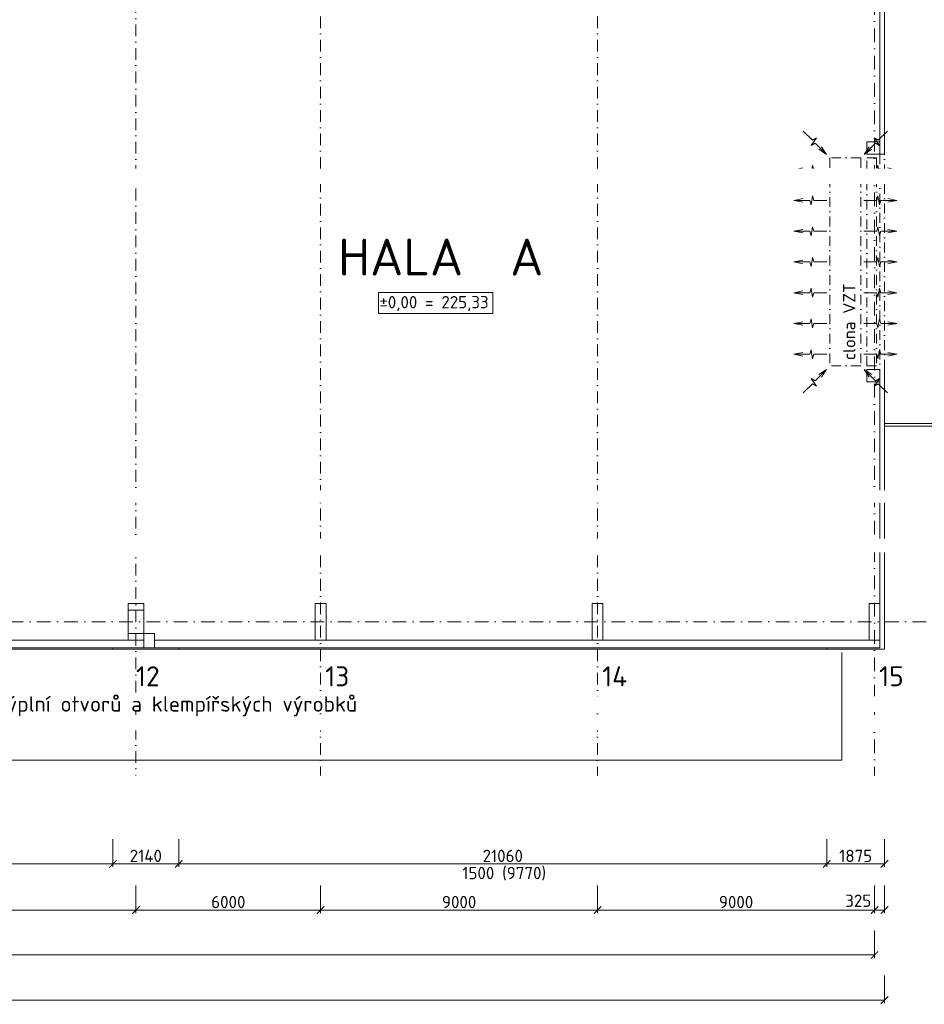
# Model space of a CAD drawing. Header units: millimetres. Extents: x -796345 to 3713765, y -2985421 to 2187451.
# Tile 211 of 256: x 410771 to 440167, y -12435 to 19576. Entities that reach past the tile are written whole.
import ezdxf
from ezdxf import colors
from ezdxf.entities.mleader import LeaderData, LeaderLine
from ezdxf.enums import TextEntityAlignment as Align
from ezdxf.math import Vec2, Vec3

# ---------------------------------------------------------------- set-up
doc = ezdxf.new("R2010")
doc.units = ezdxf.units.MM
doc.header["$PDMODE"] = 1
for name, pattern in [('CENTERX2', [101.6, 63.5, -12.7, 12.7, -12.7]), ('DASHDOT', [25.4, 12.7, -6.35, 0, -6.35]), ('ČERCHOVANÁ', [25.4, 12.7, -6.35, 0, -6.35])]:
    doc.linetypes.add(name, pattern=pattern)
doc.layers.get('Defpoints').update_dxf_attribs({"color": 8})
for name, color, linetype, lineweight in [('___vzt clony', 7, 'Continuous', 5), ('A99_N_koty-200', 5, 'Continuous', 5), ('A99_N_osy', 1, 'CENTERX2', 9), ('A99_N_txt-popis-200', 240, 'Continuous', 5), ('A99_N_txt-popis-50', 240, 'Continuous', 9), ('A99_S_kce-demolice', 30, 'Continuous', 20), ('A99_S_kce-nad-vid', 181, 'DASHDOT', 5), ('A99_S_kce-pohl', 7, 'Continuous', 5), ('A99_S_kce-rez-sil', 7, 'Continuous', 15), ('A99_S_kce-rez-ten', 7, 'Continuous', 9), ('A99_S_osy', 1, 'CENTERX2', 5), ('A99_S_otvory', 7, 'Continuous', 5), ('A99_S_sloupy', 7, 'Continuous', 5)]:
    doc.layers.add(name, color=color, linetype=linetype, lineweight=lineweight)
doc.styles.add('A99_kota', font='isocpeur.ttf', dxfattribs={"height": 2})
doc.styles.add('A99_popis', font='isocpeur.ttf')
doc.styles.add('ad_popis 100', font='isocpeur.ttf', dxfattribs={"height": 200})
doc.linetypes.add('HRANICE1', pattern='A,6.35,-2.54,[133,ltypeshp.shx,S=2.54,R=0,X=-2.54,Y=0],-2.54,25.4', length=36.83)
doc.dimstyles.new('A99_kota_200 new', dxfattribs={"dimscale": 200, "dimtxt": 2, "dimasz": 1.2, "dimexe": 0.5, "dimexo": 1.5, "dimgap": 0.3, "dimtad": 1, "dimdec": 0, "dimzin": 3, "dimdsep": 46, "dimtxsty": 'A99_kota', "dimblk": 'ARCHTICK', "dimcen": 2.5, "dimazin": 2, "dimtfac": 0.75, "dimtdec": 0, "dimtmove": 2, "dimatfit": 0, "dimfxl": 4, "dimfxlon": 1, "dimtolj": 1, "dimtzin": 0, "dimlwd": 5, "dimlwe": 5, "dimarcsym": 0})

# ---------------------------------------------------------------- blocks, each defined once
blk = doc.blocks.new('_ArchTick')
at = {"color": 0, "linetype": 'ByBlock', "const_width": 0.15}
blk.add_lwpolyline([(-0.5, -0.5), (0.5, 0.5)], dxfattribs=at)
blk = doc.blocks.new('*D242')
at = {"layer": 'A99_N_koty-200', "color": 0, "lineweight": 5, "transparency": 16777216}
for p, q in [((299460, -11502), (299460, -12402)), ((438875, -11502), (438875, -12402)), ((299460, -12302), (438875, -12302))]:
    blk.add_line(p, q, dxfattribs=at)
at = {"layer": 'Defpoints', "color": 0, "lineweight": 0, "transparency": 16777216}
for p in [(299460, -890), (438875, -890), (438875, -12302)]:
    blk.add_point(p, dxfattribs=at)
at = {"layer": 'A99_N_koty-200', "color": 0, "lineweight": 5, "transparency": 16777216, "xscale": 240, "yscale": 240, "zscale": 240, "rotation": 180}
blk.add_blockref('_ArchTick', (299460, -12302), dxfattribs=at)
at = {"layer": 'A99_N_koty-200', "color": 0, "lineweight": 5, "transparency": 16777216, "xscale": 240, "yscale": 240, "zscale": 240}
blk.add_blockref('_ArchTick', (438875, -12302), dxfattribs=at)
at = {"layer": 'A99_N_koty-200', "color": 0, "transparency": 16777216, "insert": (369167, -12042), "char_height": 400, "attachment_point": 5, "style": 'A99_kota'}
blk.add_mtext('\\A1;139415', dxfattribs=at)
blk = doc.blocks.new('*D277')
at = {"layer": 'A99_N_koty-200', "color": 0, "lineweight": 5, "transparency": 16777216}
for p, q in [((402550, -8570), (402550, -9470)), ((414550, -8570), (414550, -9470)), ((402550, -9370), (414550, -9370))]:
    blk.add_line(p, q, dxfattribs=at)
at = {"layer": 'Defpoints', "color": 0, "lineweight": 0, "transparency": 16777216}
for p in [(414550, -5085), (402550, -6495), (414550, -9370)]:
    blk.add_point(p, dxfattribs=at)
at = {"layer": 'A99_N_koty-200', "color": 0, "lineweight": 5, "transparency": 16777216, "xscale": 240, "yscale": 240, "zscale": 240, "rotation": 180}
blk.add_blockref('_ArchTick', (402550, -9370), dxfattribs=at)
at = {"layer": 'A99_N_koty-200', "color": 0, "lineweight": 5, "transparency": 16777216, "xscale": 240, "yscale": 240, "zscale": 240}
blk.add_blockref('_ArchTick', (414550, -9370), dxfattribs=at)
at = {"layer": 'A99_N_koty-200', "color": 0, "transparency": 16777216, "insert": (408550, -9110), "char_height": 400, "attachment_point": 5, "style": 'A99_kota'}
blk.add_mtext('\\A1;12000', dxfattribs=at)
blk = doc.blocks.new('*D278')
at = {"layer": 'A99_N_koty-200', "color": 0, "lineweight": 5, "transparency": 16777216}
for p, q in [((414550, -8570), (414550, -9470)), ((420550, -8570), (420550, -9470)), ((414550, -9370), (420550, -9370))]:
    blk.add_line(p, q, dxfattribs=at)
at = {"layer": 'Defpoints', "color": 0, "lineweight": 0, "transparency": 16777216}
for p in [(414550, -5085), (420550, -5085), (420550, -9370)]:
    blk.add_point(p, dxfattribs=at)
at = {"layer": 'A99_N_koty-200', "color": 0, "lineweight": 5, "transparency": 16777216, "xscale": 240, "yscale": 240, "zscale": 240, "rotation": 180}
blk.add_blockref('_ArchTick', (414550, -9370), dxfattribs=at)
at = {"layer": 'A99_N_koty-200', "color": 0, "lineweight": 5, "transparency": 16777216, "xscale": 240, "yscale": 240, "zscale": 240}
blk.add_blockref('_ArchTick', (420550, -9370), dxfattribs=at)
at = {"layer": 'A99_N_koty-200', "color": 0, "transparency": 16777216, "insert": (417550, -9110), "char_height": 400, "attachment_point": 5, "style": 'A99_kota'}
blk.add_mtext('\\A1;6000', dxfattribs=at)
blk = doc.blocks.new('*D279')
at = {"layer": 'A99_N_koty-200', "color": 0, "lineweight": 5, "transparency": 16777216}
for p, q in [((420550, -8570), (420550, -9470)), ((429550, -8570), (429550, -9470)), ((420550, -9370), (429550, -9370))]:
    blk.add_line(p, q, dxfattribs=at)
at = {"layer": 'Defpoints', "color": 0, "lineweight": 0, "transparency": 16777216}
for p in [(420550, -5085), (429550, -5085), (429550, -9370)]:
    blk.add_point(p, dxfattribs=at)
at = {"layer": 'A99_N_koty-200', "color": 0, "lineweight": 5, "transparency": 16777216, "xscale": 240, "yscale": 240, "zscale": 240, "rotation": 180}
blk.add_blockref('_ArchTick', (420550, -9370), dxfattribs=at)
at = {"layer": 'A99_N_koty-200', "color": 0, "lineweight": 5, "transparency": 16777216, "xscale": 240, "yscale": 240, "zscale": 240}
blk.add_blockref('_ArchTick', (429550, -9370), dxfattribs=at)
at = {"layer": 'A99_N_koty-200', "color": 0, "transparency": 16777216, "insert": (425050, -9110), "char_height": 400, "attachment_point": 5, "style": 'A99_kota'}
blk.add_mtext('\\A1;9000', dxfattribs=at)
blk = doc.blocks.new('*D280')
at = {"layer": 'A99_N_koty-200', "color": 0, "lineweight": 5, "transparency": 16777216}
for p, q in [((429550, -8570), (429550, -9470)), ((438550, -8570), (438550, -9470)), ((429550, -9370), (438550, -9370))]:
    blk.add_line(p, q, dxfattribs=at)
at = {"layer": 'Defpoints', "color": 0, "lineweight": 0, "transparency": 16777216}
for p in [(429550, -5085), (438550, -5085), (438550, -9370)]:
    blk.add_point(p, dxfattribs=at)
at = {"layer": 'A99_N_koty-200', "color": 0, "lineweight": 5, "transparency": 16777216, "xscale": 240, "yscale": 240, "zscale": 240, "rotation": 180}
blk.add_blockref('_ArchTick', (429550, -9370), dxfattribs=at)
at = {"layer": 'A99_N_koty-200', "color": 0, "lineweight": 5, "transparency": 16777216, "xscale": 240, "yscale": 240, "zscale": 240}
blk.add_blockref('_ArchTick', (438550, -9370), dxfattribs=at)
at = {"layer": 'A99_N_koty-200', "color": 0, "transparency": 16777216, "insert": (434050, -9110), "char_height": 400, "attachment_point": 5, "style": 'A99_kota'}
blk.add_mtext('\\A1;9000', dxfattribs=at)
blk = doc.blocks.new('*D281')
at = {"layer": 'A99_N_koty-200', "color": 0, "lineweight": 5, "transparency": 16777216}
for p, q in [((300000, -10030), (300000, -10930)), ((438550, -10030), (438550, -10930)), ((300000, -10830), (438550, -10830))]:
    blk.add_line(p, q, dxfattribs=at)
at = {"layer": 'Defpoints', "color": 0, "lineweight": 0, "transparency": 16777216}
for p in [(300000, -5085), (438550, -5085), (438550, -10830)]:
    blk.add_point(p, dxfattribs=at)
at = {"layer": 'A99_N_koty-200', "color": 0, "lineweight": 5, "transparency": 16777216, "xscale": 240, "yscale": 240, "zscale": 240, "rotation": 180}
blk.add_blockref('_ArchTick', (300000, -10830), dxfattribs=at)
at = {"layer": 'A99_N_koty-200', "color": 0, "lineweight": 5, "transparency": 16777216, "xscale": 240, "yscale": 240, "zscale": 240}
blk.add_blockref('_ArchTick', (438550, -10830), dxfattribs=at)
at = {"layer": 'A99_N_koty-200', "color": 0, "transparency": 16777216, "insert": (369275, -10570), "char_height": 400, "attachment_point": 5, "style": 'A99_kota'}
blk.add_mtext('\\A1;138550', dxfattribs=at)
blk = doc.blocks.new('*D289')
at = {"layer": 'A99_N_koty-200', "color": 0, "lineweight": 5, "transparency": 16777216}
for p, q in [((403300, -7070), (403300, -7970)), ((413800, -7070), (413800, -7970)), ((403300, -7870), (413800, -7870))]:
    blk.add_line(p, q, dxfattribs=at)
at = {"layer": 'Defpoints', "color": 0, "lineweight": 0, "transparency": 16777216}
for p in [(403300, -1132), (413800, -1132), (413800, -7870)]:
    blk.add_point(p, dxfattribs=at)
at = {"layer": 'A99_N_koty-200', "color": 0, "lineweight": 5, "transparency": 16777216, "xscale": 240, "yscale": 240, "zscale": 240, "rotation": 180}
blk.add_blockref('_ArchTick', (403300, -7870), dxfattribs=at)
at = {"layer": 'A99_N_koty-200', "color": 0, "lineweight": 5, "transparency": 16777216, "xscale": 240, "yscale": 240, "zscale": 240}
blk.add_blockref('_ArchTick', (413800, -7870), dxfattribs=at)
at = {"layer": 'A99_N_koty-200', "color": 0, "transparency": 16777216, "insert": (408550, -7610), "char_height": 400, "attachment_point": 5, "style": 'A99_kota'}
blk.add_mtext('\\A1;10500', dxfattribs=at)
blk = doc.blocks.new('*D290')
at = {"layer": 'A99_N_koty-200', "color": 0, "lineweight": 5, "transparency": 16777216}
for p, q in [((413800, -7070), (413800, -7970)), ((415940, -7070), (415940, -7970)), ((413800, -7870), (415940, -7870))]:
    blk.add_line(p, q, dxfattribs=at)
at = {"layer": 'Defpoints', "color": 0, "lineweight": 0, "transparency": 16777216}
for p in [(415940, -890), (413800, -1132), (415940, -7870)]:
    blk.add_point(p, dxfattribs=at)
at = {"layer": 'A99_N_koty-200', "color": 0, "lineweight": 5, "transparency": 16777216, "xscale": 240, "yscale": 240, "zscale": 240, "rotation": 180}
blk.add_blockref('_ArchTick', (413800, -7870), dxfattribs=at)
at = {"layer": 'A99_N_koty-200', "color": 0, "lineweight": 5, "transparency": 16777216, "xscale": 240, "yscale": 240, "zscale": 240}
blk.add_blockref('_ArchTick', (415940, -7870), dxfattribs=at)
at = {"layer": 'A99_N_koty-200', "color": 0, "transparency": 16777216, "insert": (414870, -7610), "char_height": 400, "attachment_point": 5, "style": 'A99_kota'}
blk.add_mtext('\\A1;2140', dxfattribs=at)
blk = doc.blocks.new('*D323')
at = {"layer": 'A99_N_koty-200', "color": 0, "lineweight": 5, "transparency": 16777216}
for p, q in [((437000, -7070), (437000, -7970)), ((438875, -7070), (438875, -7970)), ((438875, -7870), (437000, -7870))]:
    blk.add_line(p, q, dxfattribs=at)
at = {"layer": 'Defpoints', "color": 0, "lineweight": 0, "transparency": 16777216}
for p in [(437000, -890), (438875, -890), (437000, -7870)]:
    blk.add_point(p, dxfattribs=at)
at = {"layer": 'A99_N_koty-200', "color": 0, "lineweight": 5, "transparency": 16777216, "xscale": 240, "yscale": 240, "zscale": 240, "rotation": 180}
blk.add_blockref('_ArchTick', (437000, -7870), dxfattribs=at)
at = {"layer": 'A99_N_koty-200', "color": 0, "lineweight": 5, "transparency": 16777216, "xscale": 240, "yscale": 240, "zscale": 240}
blk.add_blockref('_ArchTick', (438875, -7870), dxfattribs=at)
at = {"layer": 'A99_N_koty-200', "color": 0, "transparency": 16777216, "insert": (437937.5, -7610), "char_height": 400, "attachment_point": 5, "style": 'A99_kota'}
blk.add_mtext('\\A1;1875', dxfattribs=at)
blk = doc.blocks.new('*D324')
at = {"layer": 'A99_N_koty-200', "color": 0, "lineweight": 5, "transparency": 16777216}
for p, q in [((415940, -7070), (415940, -7970)), ((437000, -7070), (437000, -7970)), ((437000, -7870), (415940, -7870))]:
    blk.add_line(p, q, dxfattribs=at)
at = {"layer": 'Defpoints', "color": 0, "lineweight": 0, "transparency": 16777216}
for p in [(437000, -890), (415940, -1132), (415940, -7870)]:
    blk.add_point(p, dxfattribs=at)
at = {"layer": 'A99_N_koty-200', "color": 0, "lineweight": 5, "transparency": 16777216, "xscale": 240, "yscale": 240, "zscale": 240, "rotation": 180}
blk.add_blockref('_ArchTick', (415940, -7870), dxfattribs=at)
at = {"layer": 'A99_N_koty-200', "color": 0, "lineweight": 5, "transparency": 16777216, "xscale": 240, "yscale": 240, "zscale": 240}
blk.add_blockref('_ArchTick', (437000, -7870), dxfattribs=at)
at = {"layer": 'A99_N_koty-200', "color": 0, "transparency": 16777216, "insert": (426470, -7610), "char_height": 400, "attachment_point": 5, "style": 'A99_kota'}
blk.add_mtext('\\A1;21060', dxfattribs=at)
blk = doc.blocks.new('*D325')
at = {"layer": 'A99_N_koty-200', "color": 0, "lineweight": 5, "transparency": 16777216}
for p, q in [((438550, -8570), (438550, -9470)), ((438875, -8570), (438875, -9470)), ((438550, -9370), (438875, -9370))]:
    blk.add_line(p, q, dxfattribs=at)
at = {"layer": 'Defpoints', "color": 0, "lineweight": 0, "transparency": 16777216}
for p in [(438550, -890), (438875, -890), (438875, -9370)]:
    blk.add_point(p, dxfattribs=at)
at = {"layer": 'A99_N_koty-200', "color": 0, "lineweight": 5, "transparency": 16777216, "xscale": 240, "yscale": 240, "zscale": 240, "rotation": 180}
blk.add_blockref('_ArchTick', (438550, -9370), dxfattribs=at)
at = {"layer": 'A99_N_koty-200', "color": 0, "lineweight": 5, "transparency": 16777216, "xscale": 240, "yscale": 240, "zscale": 240}
blk.add_blockref('_ArchTick', (438875, -9370), dxfattribs=at)
at = {"layer": 'A99_N_koty-200', "color": 0, "transparency": 16777216, "insert": (438020, -9070), "char_height": 400, "attachment_point": 5, "style": 'A99_kota'}
blk.add_mtext('\\A1;325', dxfattribs=at)

msp = doc.modelspace()

# ---------------------------------------------------------------- linework, layer by layer
at = {"layer": '___vzt clony'}
for p, q in [((436229.9, 15956.8), (436528.7, 15658)), ((436489.4, 15490.4), (436659.8, 15733.7)), ((436528.7, 15658), (436659.8, 15733.7)), ((438710.6, 15490.4), (438540.2, 15733.7)), ((438671.3, 15658), (438540.2, 15733.7)), ((438970.1, 15956.8), (438671.3, 15658)), ((436620.6, 15566.1), (436489.4, 15490.4)), ((436620.6, 15566.1), (436988.3, 15198.4)), ((436988.3, 15198.4), (436822.8, 15446.6)), ((438579.4, 15566.1), (438211.7, 15198.4)), ((438211.7, 15198.4), (438377.2, 15446.6)), ((438579.4, 15566.1), (438710.6, 15490.4)), ((436988.3, 15198.4), (436740.1, 15363.9)), ((438211.7, 15198.4), (438459.9, 15363.9)), ((436620.6, 7833.9), (436988.3, 8201.6)), ((436988.3, 8201.6), (436740.1, 8036.1)), ((436988.3, 8201.6), (436822.8, 7953.4)), ((438579.4, 7833.9), (438211.7, 8201.6)), ((438211.7, 8201.6), (438459.9, 8036.1)), ((438211.7, 8201.6), (438377.2, 7953.4)), ((436229.9, 7443.2), (436528.7, 7742)), ((436489.4, 7909.6), (436659.8, 7666.3)), ((436620.6, 7833.9), (436489.4, 7909.6)), ((436528.7, 7742), (436659.8, 7666.3)), ((438710.6, 7909.6), (438540.2, 7666.3)), ((438671.3, 7742), (438540.2, 7666.3)), ((438579.4, 7833.9), (438710.6, 7909.6)), ((438970.1, 7443.2), (438671.3, 7742))]:
    msp.add_line(p, q, dxfattribs=at)
at = {"layer": '___vzt clony', "linetype": 'ČERCHOVANÁ', "ltscale": 25}
for p, q in [((438100, 15080), (437100, 15080)), ((437100, 15080), (437100, 8320)), ((438100, 15080), (438100, 8320)), ((438100, 8320), (437100, 8320))]:
    msp.add_line(p, q, dxfattribs=at)
at = {"layer": '___vzt clony', "ltscale": 0.5}
for p, q in [((435927.5, 14700), (436220, 14758.5)), ((436486.7, 14553.7), (436538.3, 14846.2)), ((436577.5, 14700), (436538.3, 14846.2)), ((438622.5, 14700), (438661.7, 14846.2)), ((438713.3, 14553.7), (438661.7, 14846.2)), ((439272.5, 14700), (438980, 14758.5)), ((436447.5, 14700), (435927.5, 14700)), ((435927.5, 14700), (436220, 14641.5)), ((436447.5, 14700), (436486.7, 14553.7)), ((437000, 14700), (436577.5, 14700)), ((438200, 14700), (438622.5, 14700)), ((438752.5, 14700), (438713.3, 14553.7)), ((438752.5, 14700), (439272.5, 14700)), ((439272.5, 14700), (438980, 14641.5)), ((436486.7, 13553.7), (436538.3, 13846.2)), ((436577.5, 13700), (436538.3, 13846.2)), ((438622.5, 13700), (438661.7, 13846.2)), ((438713.3, 13553.7), (438661.7, 13846.2)), ((435927.5, 13700), (436220, 13758.5)), ((436447.5, 13700), (435927.5, 13700)), ((435927.5, 13700), (436220, 13641.5)), ((436447.5, 13700), (436486.7, 13553.7)), ((437000, 13700), (436577.5, 13700)), ((438200, 13700), (438622.5, 13700)), ((438752.5, 13700), (438713.3, 13553.7)), ((438752.5, 13700), (439272.5, 13700)), ((439272.5, 13700), (438980, 13758.5)), ((439272.5, 13700), (438980, 13641.5)), ((436486.7, 12553.7), (436538.3, 12846.2)), ((436577.5, 12700), (436538.3, 12846.2)), ((438622.5, 12700), (438661.7, 12846.2)), ((438713.3, 12553.7), (438661.7, 12846.2)), ((435927.5, 12700), (436220, 12758.5)), ((436447.5, 12700), (435927.5, 12700)), ((435927.5, 12700), (436220, 12641.5)), ((436447.5, 12700), (436486.7, 12553.7)), ((437000, 12700), (436577.5, 12700)), ((438200, 12700), (438622.5, 12700)), ((438752.5, 12700), (438713.3, 12553.7)), ((438752.5, 12700), (439272.5, 12700)), ((439272.5, 12700), (438980, 12758.5)), ((439272.5, 12700), (438980, 12641.5)), ((436486.7, 11553.7), (436538.3, 11846.2)), ((436577.5, 11700), (436538.3, 11846.2)), ((438622.5, 11700), (438661.7, 11846.2)), ((438713.3, 11553.7), (438661.7, 11846.2)), ((435927.5, 11700), (436220, 11758.5)), ((436447.5, 11700), (435927.5, 11700)), ((435927.5, 11700), (436220, 11641.5)), ((436447.5, 11700), (436486.7, 11553.7)), ((437000, 11700), (436577.5, 11700)), ((438200, 11700), (438622.5, 11700)), ((438752.5, 11700), (438713.3, 11553.7)), ((438752.5, 11700), (439272.5, 11700)), ((439272.5, 11700), (438980, 11758.5)), ((439272.5, 11700), (438980, 11641.5)), ((435927.5, 10700), (436220, 10758.5)), ((436447.5, 10700), (435927.5, 10700)), ((435927.5, 10700), (436220, 10641.5)), ((436447.5, 10700), (436486.7, 10846.3)), ((436486.7, 10846.3), (436538.3, 10553.8)), ((436577.5, 10700), (436538.3, 10553.8)), ((437000, 10700), (436577.5, 10700)), ((438200, 10700), (438622.5, 10700)), ((438622.5, 10700), (438661.7, 10553.8)), ((438713.3, 10846.3), (438661.7, 10553.8)), ((438752.5, 10700), (438713.3, 10846.3)), ((438752.5, 10700), (439272.5, 10700)), ((439272.5, 10700), (438980, 10758.5)), ((439272.5, 10700), (438980, 10641.5)), ((435927.5, 9700), (436220, 9758.5)), ((436447.5, 9700), (435927.5, 9700)), ((435927.5, 9700), (436220, 9641.5)), ((436447.5, 9700), (436486.7, 9846.3)), ((436486.7, 9846.3), (436538.3, 9553.8)), ((436577.5, 9700), (436538.3, 9553.8)), ((437000, 9700), (436577.5, 9700)), ((438200, 9700), (438622.5, 9700)), ((438622.5, 9700), (438661.7, 9553.8)), ((438713.3, 9846.3), (438661.7, 9553.8)), ((438752.5, 9700), (438713.3, 9846.3)), ((438752.5, 9700), (439272.5, 9700)), ((439272.5, 9700), (438980, 9758.5)), ((439272.5, 9700), (438980, 9641.5)), ((435927.5, 8700), (436220, 8758.5)), ((436447.5, 8700), (435927.5, 8700)), ((435927.5, 8700), (436220, 8641.5)), ((436447.5, 8700), (436486.7, 8846.3)), ((436486.7, 8846.3), (436538.3, 8553.8)), ((436577.5, 8700), (436538.3, 8553.8)), ((437000, 8700), (436577.5, 8700)), ((438200, 8700), (438622.5, 8700)), ((438622.5, 8700), (438661.7, 8553.8)), ((438713.3, 8846.3), (438661.7, 8553.8)), ((438752.5, 8700), (438713.3, 8846.3)), ((438752.5, 8700), (439272.5, 8700)), ((439272.5, 8700), (438980, 8758.5)), ((439272.5, 8700), (438980, 8641.5))]:
    msp.add_line(p, q, dxfattribs=at)
at = {"layer": '___vzt clony', "ltscale": 2}
for points in [[(438300, 15200), (438300, 15600), (438725.5, 15600), (438725.5, 15200)], [(438300, 8200), (438300, 7800), (438725.5, 7800), (438725.5, 8200)]]:
    msp.add_lwpolyline(points, close=True, dxfattribs=at)
at = {"layer": '___vzt clony', "linetype": 'ČERCHOVANÁ', "ltscale": 25}
msp.add_lwpolyline([(438300, 15080), (438614.1, 15080), (438614.1, 8320), (438300, 8320)], close=True, dxfattribs=at)
at = {"layer": 'A99_N_koty-200', "lineweight": 9}
msp.add_lwpolyline([(422430, 10710), (426150, 10710), (426150, 10025), (422430, 10025)], close=True, dxfattribs=at)
at = {"layer": 'A99_N_osy', "linetype": 'DASHDOT', "ltscale": 35}
for p, q in [((438550, 100200), (438550, -5085)), ((487349.6, 0), (296400, 0))]:
    msp.add_line(p, q, dxfattribs=at)
at = {"layer": 'A99_S_kce-nad-vid', "linetype": 'ČERCHOVANÁ', "ltscale": 25}
for p, q in [((438725.5, 15200), (438725.5, 8200)), ((438875, 8200), (438875.5, 15200))]:
    msp.add_line(p, q, dxfattribs=at)
at = {"layer": 'A99_S_kce-pohl'}
for p, q in [((402800, -600), (414300, -600)), ((415150, -600), (438630, -600))]:
    msp.add_line(p, q, dxfattribs=at)
at = {"layer": 'A99_S_kce-rez-sil'}
for p, q in [((438875.5, 15200), (438875.5, 26650)), ((438725.5, 15200), (438725.5, 26350)), ((438725.5, 15200), (438875.5, 15200)), ((438725.5, -200), (438725.5, 8200)), ((438875, -890), (438875, 8200)), ((438725.5, -600), (438725.5, -850))]:
    msp.add_line(p, q, dxfattribs=at)
at = {"layer": 'A99_S_kce-rez-ten', "lineweight": 9, "ltscale": 2}
for points in [[(446334.9, 3346), (446334.9, 3346), (446334.9, 6445.7), (438880, 6445.7), (438880, 6445.7)], [(438880, 6365.7), (438880, 6365.7), (446254.9, 6365.7), (446254.9, 3280), (446254.9, 3280)]]:
    msp.add_lwpolyline(points, dxfattribs=at)
at = {"layer": 'A99_S_kce-rez-ten', "linetype": 'ByBlock', "lineweight": 9, "ltscale": 2}
msp.add_lwpolyline([(438375, 600), (438725, 600), (438725, -600), (438375, -600)], close=True, dxfattribs=at)
at = {"layer": 'A99_S_osy', "linetype": 'DASHDOT', "lineweight": 5, "ltscale": 30}
for p, q in [((414550, 100200), (414550, -5085)), ((420550, -5085), (420550, 27821.7)), ((429550, -5085), (429550, 27821.7))]:
    msp.add_line(p, q, dxfattribs=at)
at = {"layer": 'A99_S_otvory', "color": 30, "lineweight": 20}
for p, q in [((403300, -850), (413800, -850)), ((413800, -890), (403300, -890)), ((413800, -850), (415050, -850)), ((413800, -850), (413800, -890)), ((413800, -890), (415200, -890)), ((415050, -850), (438725.5, -850)), ((438875, -890), (415200, -890)), ((415940, -850), (415940, -890)), ((437000, -850), (437000, -890))]:
    msp.add_line(p, q, dxfattribs=at)
at = {"layer": 'A99_S_sloupy', "linetype": 'Continuous', "ltscale": 2}
msp.add_lwpolyline([(414800, -600), (414300, -600), (414300, 600), (414800, 600)], close=True, dxfattribs=at)
at = {"layer": 'A99_S_sloupy', "linetype": 'Continuous', "lineweight": 20, "ltscale": 2}
for points in [[(414800, 600), (414300, 600), (414300, 380), (414800, 380)], [(420375, 600), (420725, 600), (420725, -600), (420375, -600)], [(429375, 600), (429725, 600), (429725, -600), (429375, -600)], [(438375, 600), (438725, 600), (438725, -600), (438375, -600)], [(414800, -600), (414300, -600), (414300, -380), (414800, -380)]]:
    msp.add_lwpolyline(points, close=True, dxfattribs=at)

# ---------------------------------------------------------------- texts
at = {"layer": 'A99_N_koty-200', "style": 'A99_kota'}
msp.add_text('clona VZT', height=400, rotation=90, dxfattribs=at).set_placement((437927.5, 9757.5), align=Align.CENTER)
msp.add_text('±0,00 = 225,33', height=400, dxfattribs=at).set_placement((422461.6, 10192.9))
msp.add_text('1500 (9770)', height=400, dxfattribs=at).set_placement((426515.2, -8367.2), align=Align.CENTER)
at = {"layer": 'A99_N_txt-popis-200', "lineweight": 9, "ltscale": 5, "style": 'ad_popis 100'}
msp.add_text('HALA  A', height=1200, dxfattribs=at).set_placement((421120, 11260))
at = {"layer": 'A99_N_txt-popis-200', "color": 1, "lineweight": 0, "char_height": 650, "attachment_point": 1, "style": 'ad_popis 100'}
for s, insert in [('12', (414550, -1446.5)), ('13', (420700, -1446.5)), ('14', (429700, -1446.5)), ('15', (438700, -1443.3))]:
    msp.add_mtext_dynamic_manual_height_columns(s, width=832.5, gutter_width=1000, heights=[0], dxfattribs=dict(at, insert=insert))

# ---------------------------------------------------------------- dimensions: what is measured, and where the dimension line sits
at = {"layer": 'A99_N_koty-200'}
for base, p1, p2, picture, middle in [((438875, -12302.1), (299460, -890), (438875, -890), '*D242', (369167.5, -12042.1)), ((415940, -7870), (413800, -1131.6), (415940, -890), '*D290', (414870, -7610)), ((413800, -7870), (403300, -1131.6), (413800, -1131.6), '*D289', (408550, -7610)), ((438550, -10830), (300000, -5085), (438550, -5085), '*D281', (369275, -10570)), ((414550, -9370), (402550, -6495), (414550, -5085), '*D277', (408550, -9110)), ((420550, -9370), (414550, -5085), (420550, -5085), '*D278', (417550, -9110)), ((429550, -9370), (420550, -5085), (429550, -5085), '*D279', (425050, -9110)), ((438550, -9370), (429550, -5085), (438550, -5085), '*D280', (434050, -9110))]:
    dim = msp.add_linear_dim(base=base, p1=p1, p2=p2, dimstyle='A99_kota_200 new', override={"dimscale": 0, "dimtix": 1, "dimtofl": 1, "dimtmove": 1, "dimatfit": 1}, dxfattribs=at)
    dim.commit()
    dim.dimension.update_dxf_attribs({"geometry": picture, "text_midpoint": middle})
for base, p1, p2, picture, middle in [((415940, -7870), (437000, -890), (415940, -1131.6), '*D324', (426470, -7610)), ((437000, -7870), (438875, -890), (437000, -890), '*D323', (437937.5, -7610))]:
    dim = msp.add_linear_dim(base=base, p1=p1, p2=p2, angle=180, dimstyle='A99_kota_200 new', override={"dimscale": 0, "dimtix": 1, "dimtofl": 1, "dimtmove": 1, "dimatfit": 1}, dxfattribs=at)
    dim.commit()
    dim.dimension.update_dxf_attribs({"geometry": picture, "text_midpoint": middle})
dim = msp.add_linear_dim(base=(438875, -9370), p1=(438550, -890), p2=(438875, -890), dimstyle='A99_kota_200 new', override={"dimscale": 0, "dimtix": 1, "dimtofl": 1, "dimtmove": 2, "dimatfit": 3}, dxfattribs=at)
dim.commit()
dim.dimension.update_dxf_attribs({"geometry": '*D325', "text_midpoint": (438020, -9070), "dimtype": 128})

# ---------------------------------------------------------------- leaders
at = {"layer": 'A99_N_txt-popis-50', "lineweight": 9}
ml = msp.add_multileader_mtext('Standard', dxfattribs=at)
ml.set_content('\\A1;{\\C256;výměna stávajících sekčních vrat za nová  }', color=1, style='A99_popis')
ml.set_leader_properties(color=256, linetype='ByLayer', lineweight=-1)
ml.build(insert=Vec2(0, 0))
ml.multileader.update_dxf_attribs({"dogleg_length": 6.4, "arrow_head_size": 200, "scale": 200})
ctx = ml.context
ctx.base_point, ctx.scale, ctx.char_height, ctx.arrow_head_size, ctx.landing_gap_size, ctx.plane_origin = Vec3(2700, 5010), 200, 400, 200, 400, Vec3(2512.5, -3085)
notes = []
notes.append((ctx, [(0, (1, 1, 0), (1420, 5010), (1, 0), 1280, [(0, [(-175, 5010)], 0, [])])]))
ctx.mtext.insert, ctx.mtext.width, ctx.mtext.flow_direction = Vec3(3100, 5210.2), 5995, 5
for ctx, leaders in notes:
    for number, flags, end, landing, length, lines in leaders:
        leader = LeaderData()
        leader.index, (leader.has_last_leader_line, leader.has_dogleg_vector, leader.attachment_direction) = number, flags
        leader.last_leader_point, leader.dogleg_vector, leader.dogleg_length = Vec3(end), Vec3(landing), length
        for number, points, colour, breaks in lines:
            line = LeaderLine()
            line.index, line.vertices, line.color, line.breaks = number, Vec3.list(points), colors.encode_raw_color(colour), breaks
            leader.lines.append(line)
        ctx.leaders.append(leader)

# ---------------------------------------------------------------- next in the draw order: leaders
ml = msp.add_multileader_mtext('Standard', dxfattribs=at)
ml.set_content('\\A1;{\\C256;demontáž stěnových panelů PUR, tl.40mm, včetně výplní otvorů a klempířských výrobků}', color=1, style='A99_popis')
ml.set_leader_properties(color=256, linetype='ByLayer', lineweight=-1)
ml.build(insert=Vec2(0, 0))
ml.multileader.update_dxf_attribs({"dogleg_length": 1, "arrow_head_size": 300, "scale": 200})
ctx = ml.context
ctx.base_point, ctx.scale, ctx.char_height, ctx.arrow_head_size, ctx.landing_gap_size, ctx.plane_origin = Vec3(301405, 14410), 200, 500, 300, 250, Vec3(314625, 7554)
notes = []
notes.append((ctx, [(0, (1, 1, 0), (300820, 14410), (1, 0), 585, [(0, [(299485, 14415)], 0, [])])]))
ctx.mtext.insert, ctx.mtext.width, ctx.mtext.flow_direction = Vec3(301655, 14735), 15225, 5
ctx.mtext.has_bg_fill, ctx.mtext.bg_color, ctx.mtext.bg_scale_factor, ctx.mtext.bg_transparency, ctx.mtext.use_window_bg_color = 1, -1073741824, 1, 0, 1
ml = msp.add_multileader_mtext('Standard', dxfattribs=at)
ml.set_content('\\A1;{\\C256;výměna vrat}', color=1, style='A99_popis')
ml.set_leader_properties(color=256, linetype='ByLayer', lineweight=-1)
ml.build(insert=Vec2(0, 0))
ml.multileader.update_dxf_attribs({"dogleg_length": 1, "arrow_head_size": 200, "scale": 200})
ctx = ml.context
ctx.base_point, ctx.scale, ctx.char_height, ctx.arrow_head_size, ctx.landing_gap_size, ctx.plane_origin = Vec3(300930, 4010), 200, 400, 200, 250, Vec3(303735, -5025.8)
notes.append((ctx, [(0, (1, 1, 0), (300285, 4010), (1, 0), 645, [(0, [(299765, 4010)], 0, [])])]))
ctx.mtext.insert, ctx.mtext.width, ctx.mtext.defined_height, ctx.mtext.flow_direction = Vec3(301180, 4270), 3255, 1693.3, 5
ctx.mtext.has_bg_fill, ctx.mtext.bg_color, ctx.mtext.bg_scale_factor, ctx.mtext.bg_transparency, ctx.mtext.use_window_bg_color = 1, -1073741824, 1, 0, 1
ml = msp.add_multileader_mtext('Standard', dxfattribs=at)
ml.set_content('\\A1;{\\C256;demontáž stěnových panelů PUR, tl.40mm, včetně výplní otvorů a klempířských výrobků}', color=1, style='A99_popis')
ml.set_leader_properties(color=256, linetype='ByLayer', lineweight=-1)
ml.build(insert=Vec2(0, 0))
ml.multileader.update_dxf_attribs({"dogleg_length": 1, "arrow_head_size": 300, "scale": 200})
ctx = ml.context
ctx.base_point, ctx.scale, ctx.char_height, ctx.arrow_head_size, ctx.landing_gap_size, ctx.plane_origin = Vec3(301405, -3355), 200, 500, 300, 250, Vec3(314625, -10211)
notes.append((ctx, [(1, (1, 1, 0), (317590, -3355), (-1, 0), 585, [(0, [(317590, -890)], 0, [])])]))
ctx.mtext.insert, ctx.mtext.width, ctx.mtext.flow_direction = Vec3(301655, -3030), 15225, 5
ctx.mtext.has_bg_fill, ctx.mtext.bg_color, ctx.mtext.bg_scale_factor, ctx.mtext.bg_transparency, ctx.mtext.use_window_bg_color = 1, -1073741824, 1, 0, 1
for ctx, leaders in notes:
    for number, flags, end, landing, length, lines in leaders:
        leader = LeaderData()
        leader.index, (leader.has_last_leader_line, leader.has_dogleg_vector, leader.attachment_direction) = number, flags
        leader.last_leader_point, leader.dogleg_vector, leader.dogleg_length = Vec3(end), Vec3(landing), length
        for number, points, colour, breaks in lines:
            line = LeaderLine()
            line.index, line.vertices, line.color, line.breaks = number, Vec3.list(points), colors.encode_raw_color(colour), breaks
            leader.lines.append(line)
        ctx.leaders.append(leader)

# ---------------------------------------------------------------- next in the draw order: leaders
ml = msp.add_multileader_mtext('Standard', dxfattribs=at)
ml.set_content('\\A1;{\\C256;demontáž stěnových panelů PUR, tl.40mm, včetně výplní otvorů a klempířských výrobků}', color=1, style='A99_popis')
ml.set_leader_properties(color=256, linetype='ByLayer', lineweight=-1)
ml.build(insert=Vec2(0, 0))
ml.multileader.update_dxf_attribs({"dogleg_length": 1, "arrow_head_size": 300, "scale": 200})
ctx = ml.context
ctx.base_point, ctx.scale, ctx.char_height, ctx.arrow_head_size, ctx.landing_gap_size, ctx.plane_origin = Vec3(394110, -2745), 200, 500, 300, 250, Vec3(407330, -10211)
notes = []
notes.append((ctx, [(1, (1, 1, 0), (410295, -2745), (-1, 0), 585, [(0, [(410295, -890)], 0, [])])]))
ctx.mtext.insert, ctx.mtext.width, ctx.mtext.defined_height, ctx.mtext.flow_direction = Vec3(394360, -2420), 15225, 2293.3, 5
ctx.mtext.has_bg_fill, ctx.mtext.bg_color, ctx.mtext.bg_scale_factor, ctx.mtext.bg_transparency, ctx.mtext.use_window_bg_color = 1, -1073741824, 1, 0, 1
for ctx, leaders in notes:
    for number, flags, end, landing, length, lines in leaders:
        leader = LeaderData()
        leader.index, (leader.has_last_leader_line, leader.has_dogleg_vector, leader.attachment_direction) = number, flags
        leader.last_leader_point, leader.dogleg_vector, leader.dogleg_length = Vec3(end), Vec3(landing), length
        for number, points, colour, breaks in lines:
            line = LeaderLine()
            line.index, line.vertices, line.color, line.breaks = number, Vec3.list(points), colors.encode_raw_color(colour), breaks
            leader.lines.append(line)
        ctx.leaders.append(leader)

# ---------------------------------------------------------------- next in the draw order: linework, layer by layer
at = {"layer": 'A99_S_kce-demolice', "linetype": 'HRANICE1', "lineweight": 20, "ltscale": 10}
msp.add_lwpolyline([(364000, -890), (364000, -4500), (437490, -4500), (437490, -1000)], dxfattribs=at)
at = {"layer": 'A99_S_sloupy', "linetype": 'Continuous', "lineweight": 20, "ltscale": 2}
msp.add_lwpolyline([(414800, -380), (415150, -380), (415150, -850), (414800, -850)], close=True, dxfattribs=at)

# ---------------------------------------------------------------- next in the draw order: leaders
at = {"layer": 'A99_N_txt-popis-50', "lineweight": 9}
ml = msp.add_multileader_mtext('Standard', dxfattribs=at)
ml.set_content('\\A1;{\\C256;základ 600/500mm, úroveň -1,065m, prostý beton C16/20}', color=1, style='A99_popis')
ml.set_leader_properties(color=256, linetype='ByLayer', lineweight=-1)
ml.build(insert=Vec2(0, 0))
ml.multileader.update_dxf_attribs({"dogleg_length": 3.23, "arrow_head_size": 200, "scale": 200})
ctx = ml.context
ctx.base_point, ctx.scale, ctx.char_height, ctx.arrow_head_size, ctx.landing_gap_size, ctx.plane_origin = Vec3(21815, 2400), 200, 400, 200, 250, Vec3(27702.5, -7905.8)
notes = []
notes.append((ctx, [(0, (1, 1, 0), (21170, 2400), (1, 0), 645, [(0, [(21170, -1127)], 0, [])])]))
ctx.mtext.insert, ctx.mtext.width, ctx.mtext.defined_height, ctx.mtext.flow_direction = Vec3(22065, 2660), 8793.198, 8.47, 5
ctx.mtext.has_bg_fill, ctx.mtext.bg_color, ctx.mtext.bg_scale_factor, ctx.mtext.bg_transparency, ctx.mtext.use_window_bg_color = 1, -1073741824, 1, 0, 1
ml = msp.add_multileader_mtext('Standard', dxfattribs=at)
ml.set_content('\\A1;{\\C256;demontáž oplocení}', color=1, style='A99_popis')
ml.set_leader_properties(color=256, linetype='ByLayer', lineweight=-1)
ml.build(insert=Vec2(0, 0))
ml.multileader.update_dxf_attribs({"dogleg_length": 1, "arrow_head_size": 300, "scale": 200})
ctx = ml.context
ctx.base_point, ctx.scale, ctx.char_height, ctx.arrow_head_size, ctx.landing_gap_size, ctx.plane_origin = Vec3(403660, -5325), 200, 500, 300, 250, Vec3(407330, -12791)
notes.append((ctx, [(1, (1, 1, 0), (410295, -5325), (-1, 0), 585, [(0, [(410295, -4500)], 0, [])])]))
ctx.mtext.insert, ctx.mtext.width, ctx.mtext.defined_height, ctx.mtext.flow_direction = Vec3(403910, -5000), 5760, 2293.3, 5
ctx.mtext.has_bg_fill, ctx.mtext.bg_color, ctx.mtext.bg_scale_factor, ctx.mtext.bg_transparency, ctx.mtext.use_window_bg_color = 1, -1073741824, 1, 0, 1
for ctx, leaders in notes:
    for number, flags, end, landing, length, lines in leaders:
        leader = LeaderData()
        leader.index, (leader.has_last_leader_line, leader.has_dogleg_vector, leader.attachment_direction) = number, flags
        leader.last_leader_point, leader.dogleg_vector, leader.dogleg_length = Vec3(end), Vec3(landing), length
        for number, points, colour, breaks in lines:
            line = LeaderLine()
            line.index, line.vertices, line.color, line.breaks = number, Vec3.list(points), colors.encode_raw_color(colour), breaks
            leader.lines.append(line)
        ctx.leaders.append(leader)

# ---------------------------------------------------------------- next in the draw order: leaders
ml = msp.add_multileader_mtext('Standard', dxfattribs=at)
ml.set_content('\\A1;{\\C256;sanace ŽB sloupů}', color=1, style='A99_popis')
ml.set_leader_properties(color=256, linetype='ByLayer', lineweight=-1)
ml.build(insert=Vec2(0, 0))
ml.multileader.update_dxf_attribs({"dogleg_length": 3.23, "arrow_head_size": 200, "scale": 200})
ctx = ml.context
ctx.base_point, ctx.scale, ctx.char_height, ctx.arrow_head_size, ctx.landing_gap_size, ctx.plane_origin = Vec3(42900, 2440), 200, 400, 200, 250, Vec3(47102.5, -8385.8)
notes = []
notes.append((ctx, [(0, (1, 1, 0), (42255, 2440), (1, 0), 645, [(0, [(42250, 620)], 0, [])])]))
ctx.mtext.insert, ctx.mtext.width, ctx.mtext.flow_direction = Vec3(43150, 2700), 4515, 5
ctx.mtext.has_bg_fill, ctx.mtext.bg_color, ctx.mtext.bg_scale_factor, ctx.mtext.bg_transparency, ctx.mtext.use_window_bg_color = 1, -1073741824, 1, 0, 1
for ctx, leaders in notes:
    for number, flags, end, landing, length, lines in leaders:
        leader = LeaderData()
        leader.index, (leader.has_last_leader_line, leader.has_dogleg_vector, leader.attachment_direction) = number, flags
        leader.last_leader_point, leader.dogleg_vector, leader.dogleg_length = Vec3(end), Vec3(landing), length
        for number, points, colour, breaks in lines:
            line = LeaderLine()
            line.index, line.vertices, line.color, line.breaks = number, Vec3.list(points), colors.encode_raw_color(colour), breaks
            leader.lines.append(line)
        ctx.leaders.append(leader)

doc.saveas('drawing.dxf')
